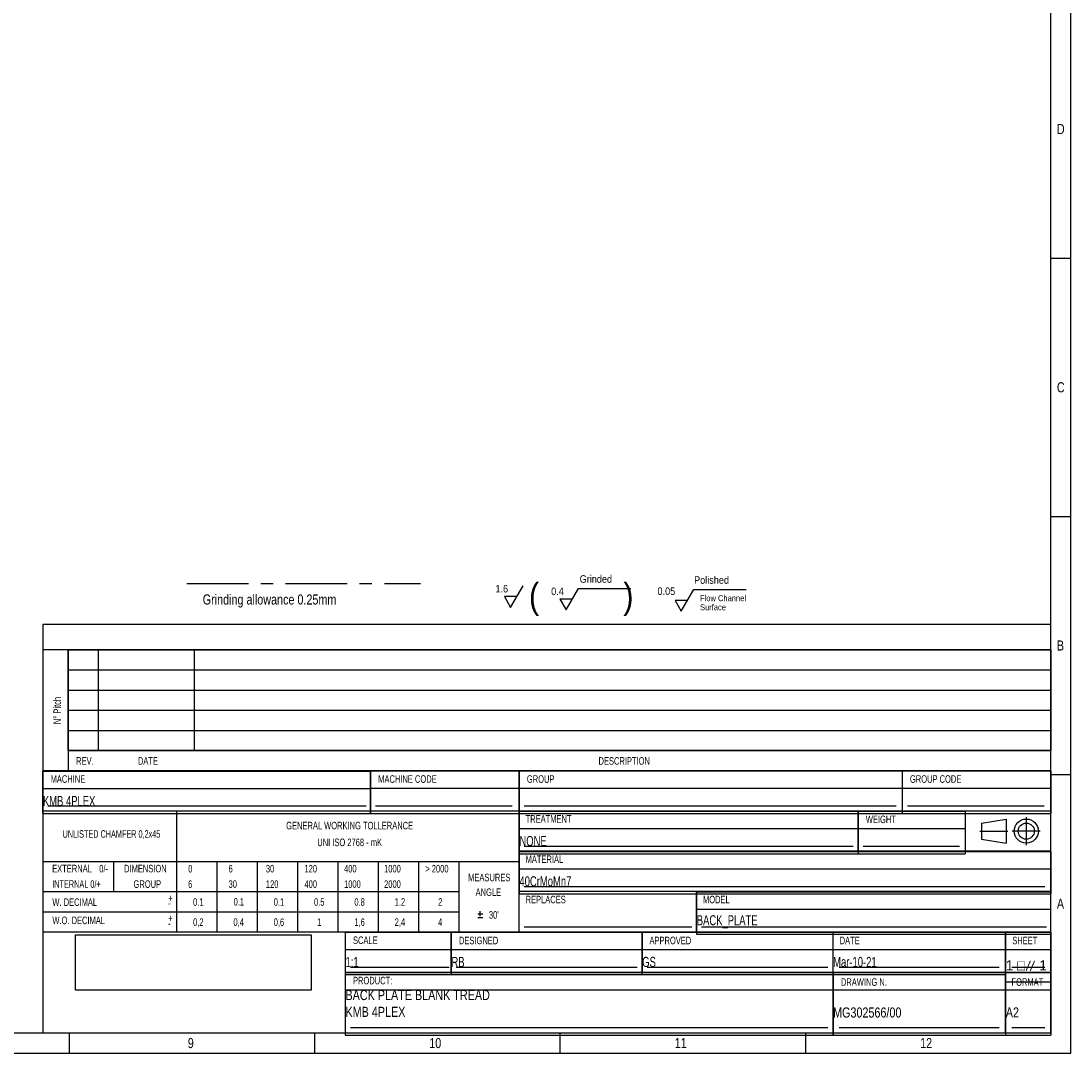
# Paper-space layout 'PREFORMATORE_1_4' of a CAD drawing. Header units: millimetres. Extents: x 0 to 592, y 0 to 418.
# Tile 3 of 4: x 384 to 592, y 0 to 205. Entities that reach past the tile are written whole.
import ezdxf

# ---------------------------------------------------------------- set-up
doc = ezdxf.new("R2010")
doc.units = ezdxf.units.MM
doc.header["$LTSCALE"] = 32.67
doc.linetypes.add('CENTER', pattern=[0.6, 0.375, -0.075, 0.075, -0.075])
doc.layers.get('0').update_dxf_attribs({"linetype": 'CONTINUOUS'})
doc.layers.add('DEFAULT_1', color=7, linetype='CENTER')
doc.styles.add('TEXTSTYLE_10', font='gdt')
doc.styles.add('TEXTSTYLE_2', font='txt', dxfattribs={"width": 0.8})
doc.styles.add('TEXTSTYLE_3', font='txt', dxfattribs={"width": 0.72})
doc.styles.add('TEXTSTYLE_5', font='txt', dxfattribs={"width": 0.7})
doc.styles.add('TEXTSTYLE_6', font='txt', dxfattribs={"width": 0.63})
doc.styles.add('TEXTSTYLE_8', font='txt', dxfattribs={"width": 0.9})
picture_1 = doc.add_image_def('image5.png', size_in_pixel=(276, 65))

# ---------------------------------------------------------------- blocks, each defined once
blk = doc.blocks.new('*T273')
at = {"color": 0, "linetype": 'Continuous', "lineweight": -2}
for p, q in [((0, 0), (96.8, 0)), ((0, 0), (0, -12.45)), ((96.8, 0), (96.8, -12.45)), ((0, -3.45), (96.8, -3.45)), ((0, -12.45), (96.8, -12.45))]:
    blk.add_line(p, q, dxfattribs=at)
at = {"color": 0, "linetype": 'Continuous', "insert": (0.06, -3.51), "char_height": 2, "width": 96.68, "attachment_point": 1, "style": 'TEXTSTYLE_2'}
blk.add_mtext('BACK PLATE BLANK TREAD\\PKMB 4PLEX', dxfattribs=at)
blk = doc.blocks.new('*T274')
at = {"color": 0, "linetype": 'Continuous', "lineweight": -2}
for p, q in [((0, 0), (34.25, 0)), ((0, 0), (0, -12.45)), ((34.25, 0), (34.25, -12.45)), ((0, -3.45), (34.25, -3.45)), ((0, -12.45), (34.25, -12.45))]:
    blk.add_line(p, q, dxfattribs=at)
at = {"color": 0, "linetype": 'Continuous', "insert": (0.06, -7.95), "char_height": 2, "width": 34.13, "attachment_point": 4, "style": 'TEXTSTYLE_2'}
blk.add_mtext('MG302566/00', dxfattribs=at)
blk = doc.blocks.new('*T275')
at = {"color": 0, "linetype": 'Continuous', "lineweight": -2}
for p, q in [((0, 0), (9, 0)), ((0, 0), (0, -12.45)), ((9, 0), (9, -12.45)), ((0, -3.45), (9, -3.45)), ((0, -12.45), (9, -12.45))]:
    blk.add_line(p, q, dxfattribs=at)
at = {"color": 0, "linetype": 'Continuous', "insert": (0.06, -7.95), "char_height": 2, "width": 8.88, "attachment_point": 4, "style": 'TEXTSTYLE_2'}
blk.add_mtext('A2', dxfattribs=at)
blk = doc.blocks.new('*T276')
at = {"color": 0, "linetype": 'Continuous', "lineweight": -2}
for p, q in [((0, 0), (9, 0)), ((0, 0), (0, -9.86)), ((9, 0), (9, -9.86)), ((0, -3.45), (9, -3.45)), ((0, -9.86), (9, -9.86))]:
    blk.add_line(p, q, dxfattribs=at)
at = {"color": 0, "linetype": 'Continuous', "insert": (0.06, -6.66), "char_height": 2, "width": 8.88, "attachment_point": 4, "style": 'TEXTSTYLE_10'}
blk.add_mtext('1 of 1', dxfattribs=at)
blk = doc.blocks.new('*T277')
at = {"color": 0, "linetype": 'Continuous', "lineweight": -2}
for p, q in [((0, 0), (34.25, 0)), ((0, 0), (0, -8.45)), ((34.25, 0), (34.25, -8.45)), ((0, -3.45), (34.25, -3.45)), ((0, -8.45), (34.25, -8.45))]:
    blk.add_line(p, q, dxfattribs=at)
at = {"color": 0, "linetype": 'Continuous', "insert": (0.06, -5.95), "char_height": 2, "width": 34.13, "attachment_point": 4, "style": 'TEXTSTYLE_5'}
blk.add_mtext('Mar-10-21', dxfattribs=at)
blk = doc.blocks.new('*T278')
at = {"color": 0, "linetype": 'Continuous', "lineweight": -2}
for p, q in [((0, 0), (37.9, 0)), ((0, 0), (0, -8.45)), ((37.9, 0), (37.9, -8.45)), ((0, -3.45), (37.9, -3.45)), ((0, -8.45), (37.9, -8.45))]:
    blk.add_line(p, q, dxfattribs=at)
at = {"color": 0, "linetype": 'Continuous', "insert": (0.06, -5.95), "char_height": 2, "width": 37.78, "attachment_point": 4, "style": 'TEXTSTYLE_5'}
blk.add_mtext('GS', dxfattribs=at)
blk = doc.blocks.new('*T279')
at = {"color": 0, "linetype": 'Continuous', "lineweight": -2}
for p, q in [((0, 0), (37.85, 0)), ((0, 0), (0, -8.45)), ((37.85, 0), (37.85, -8.45)), ((0, -3.45), (37.85, -3.45)), ((0, -8.45), (37.85, -8.45))]:
    blk.add_line(p, q, dxfattribs=at)
at = {"color": 0, "linetype": 'Continuous', "insert": (0.06, -5.95), "char_height": 2, "width": 37.73, "attachment_point": 4, "style": 'TEXTSTYLE_5'}
blk.add_mtext('RB', dxfattribs=at)
blk = doc.blocks.new('*T280')
at = {"color": 0, "linetype": 'Continuous', "lineweight": -2}
for p, q in [((0, 0), (21, 0)), ((0, 0), (0, -8.45)), ((21, 0), (21, -8.45)), ((0, -3.45), (21, -3.45)), ((0, -8.45), (21, -8.45))]:
    blk.add_line(p, q, dxfattribs=at)
at = {"color": 0, "linetype": 'Continuous', "insert": (0.06, -5.95), "char_height": 2, "width": 20.88, "attachment_point": 4, "style": 'TEXTSTYLE_5'}
blk.add_mtext('1:1', dxfattribs=at)
blk = doc.blocks.new('*T281')
at = {"color": 0, "linetype": 'Continuous', "lineweight": -2}
for p, q in [((0, 0), (65, 0)), ((0, 0), (0, -8.45)), ((65, 0), (65, -8.45)), ((0, -3.45), (65, -3.45)), ((0, -8.45), (65, -8.45))]:
    blk.add_line(p, q, dxfattribs=at)
at = {"color": 0, "linetype": 'Continuous', "insert": (0.06, -5.95), "char_height": 2, "width": 64.88, "attachment_point": 4, "style": 'TEXTSTYLE_5'}
blk.add_mtext('KMB 4PLEX', dxfattribs=at)
blk = doc.blocks.new('*T282')
at = {"color": 0, "linetype": 'Continuous', "lineweight": -2}
for p, q in [((0, 0), (29.5, 0)), ((0, 0), (0, -8.45)), ((29.5, 0), (29.5, -8.45)), ((0, -3.45), (29.5, -3.45)), ((0, -8.45), (29.5, -8.45))]:
    blk.add_line(p, q, dxfattribs=at)
blk = doc.blocks.new('*T283')
at = {"color": 0, "linetype": 'Continuous', "lineweight": -2}
for p, q in [((0, 0), (105.5, 0)), ((0, 0), (0, -8.45)), ((105.5, 0), (105.5, -8.45)), ((0, -3.45), (105.5, -3.45)), ((0, -8.45), (105.5, -8.45))]:
    blk.add_line(p, q, dxfattribs=at)
at = {"color": 0, "linetype": 'Continuous', "insert": (0.06, -5.95), "char_height": 2, "width": 105.38, "attachment_point": 4, "style": 'TEXTSTYLE_5'}
blk.add_mtext('40CrMoMn7', dxfattribs=at)
blk = doc.blocks.new('*T284')
at = {"color": 0, "linetype": 'Continuous', "lineweight": -2}
for p, q in [((0, 0), (88.5, 0)), ((0, 0), (0, -8.45)), ((67.25, 0), (67.25, -8.45)), ((88.5, 0), (88.5, -8.45)), ((0, -3.45), (88.5, -3.45)), ((0, -8.45), (88.5, -8.45))]:
    blk.add_line(p, q, dxfattribs=at)
at = {"color": 0, "linetype": 'Continuous', "insert": (0.06, -5.95), "char_height": 2, "width": 67.13, "attachment_point": 4, "style": 'TEXTSTYLE_5'}
blk.add_mtext('NONE', dxfattribs=at)
blk = doc.blocks.new('*T285')
at = {"color": 0, "linetype": 'Continuous', "lineweight": -2}
for p, q in [((0, 0), (105.5, 0)), ((0, 0), (0, -8.45)), ((76, 0), (76, -8.45)), ((105.5, 0), (105.5, -8.45)), ((0, -3.45), (105.5, -3.45)), ((0, -8.45), (105.5, -8.45))]:
    blk.add_line(p, q, dxfattribs=at)
blk = doc.blocks.new('*T286')
at = {"color": 0, "linetype": 'Continuous', "lineweight": -2}
for p, q in [((0, 0), (195, 0)), ((0, 0), (0, -20)), ((6, 0), (6, -20)), ((25, 0), (25, -20)), ((195, 0), (195, -20)), ((0, -4), (195, -4)), ((0, -8), (195, -8)), ((0, -12), (195, -12)), ((0, -16), (195, -16)), ((0, -20), (195, -20))]:
    blk.add_line(p, q, dxfattribs=at)
blk = doc.blocks.new('*T287')
at = {"color": 0, "linetype": 'Continuous', "lineweight": -2}
for p, q in [((0, 0), (70.24, 0)), ((0, 0), (0, -8.45)), ((70.24, 0), (70.24, -8.45)), ((0, -3.45), (70.24, -3.45)), ((0, -8.45), (70.24, -8.45))]:
    blk.add_line(p, q, dxfattribs=at)
at = {"color": 0, "linetype": 'Continuous', "insert": (0.06, -5.95), "char_height": 2, "width": 70.12, "attachment_point": 4, "style": 'TEXTSTYLE_5'}
blk.add_mtext('BACK_PLATE', dxfattribs=at)

psp = doc.layouts.new('PREFORMATORE_1_4')

# ---------------------------------------------------------------- linework, layer by layer
at = {"color": 4, "linetype": 'Continuous'}
for p, q in [((592, 0), (592, 418)), ((588, 157.75), (592, 157.75)), ((588, 106.5), (592, 106.5)), ((588, 55.25), (592, 55.25)), ((393.2, 4), (393.2, 0)), ((441.9, 4), (441.9, 0)), ((490.6, 4), (490.6, 0)), ((539.3, 4), (539.3, 0)), ((0, 0), (592, 0))]:
    psp.add_line(p, q, dxfattribs=at)
at = {"color": 7, "linetype": 'Continuous'}
for p, q in [((588, 4), (588, 414)), ((588.0307, 85.0429), (388.0307, 85.0429)), ((388.0307, 85.0429), (388.0307, 4.0314)), ((588.0307, 80.0429), (388.0307, 80.0429)), ((588.0307, 56.0321), (388.0307, 56.0321)), ((453.0307, 56.0321), (453.0307, 48.0314)), ((482.5284, 24.0314), (482.5284, 56.0321)), ((558.533, 56.0321), (558.533, 48.0314)), ((388.0307, 48.0314), (588.0307, 48.0314)), ((414.5304, 48.0314), (414.5304, 24.0314)), ((549.7807, 40.0314), (549.7807, 48.0314)), ((571.0307, 48.0314), (571.0307, 40.0314)), ((588.0307, 40.0314), (482.5284, 40.0314)), ((388.0307, 38.036), (482.5284, 38.036)), ((470.5205, 38.036), (470.5205, 24.0314)), ((387.9807, 32.0314), (470.5205, 32.0314)), ((588.0307, 32.0314), (482.5284, 32.0314)), ((517.7181, 24.0314), (517.7181, 32.0314)), ((388.0975, 24.0314), (588.0975, 24.0314)), ((448.0307, 4.0314), (448.0307, 24.0314)), ((469.0307, 16.0314), (469.0307, 24.0314)), ((506.9057, 24.0314), (506.9057, 16.0314)), ((544.7807, 4.0314), (544.7807, 24.0314)), ((579.0307, 4.0314), (579.0307, 24.0314)), ((448.0307, 16.0314), (588.0307, 16.0314)), ((4, 4), (588, 4))]:
    psp.add_line(p, q, dxfattribs=at)
at = {"color": 3, "linetype": 'Continuous'}
for p, q in [((480.8081, 88.4488), (483.2816, 92.7343)), ((491.8144, 87.9289), (494.2879, 92.2144)), ((494.3031, 92.1799), (504.6921, 92.1799)), ((514.6885, 87.6733), (517.162, 91.9588)), ((517.162, 91.9588), (527.551, 91.9588)), ((482.0441, 90.5908), (479.5721, 90.5908)), ((479.5721, 90.5908), (480.8081, 88.4488)), ((493.0504, 90.0709), (490.5784, 90.0709)), ((490.5784, 90.0709), (491.8144, 87.9289)), ((515.9245, 89.8153), (513.4525, 89.8153)), ((513.4525, 89.8153), (514.6885, 87.6733)), ((393.0284, 80.0429), (393.0284, 56.0321)), ((588.0307, 60.0337), (393.0284, 60.0337)), ((389.0307, 49.0321), (452.1557, 49.0321)), ((454.0307, 49.0321), (481.1557, 49.0321)), ((483.5284, 49.0321), (557.283, 49.0321)), ((559.533, 49.0321), (586.658, 49.0321)), ((574.2585, 45.6387), (579.1224, 46.4387)), ((579.1224, 46.4387), (579.1224, 41.6387)), ((574.2585, 45.6387), (574.2585, 42.4387)), ((574.2585, 42.4387), (579.1224, 41.6387)), ((483.5284, 41.0314), (548.7807, 41.0314)), ((550.7807, 41.046), (569.9034, 41.046)), ((402.0307, 38.036), (402.0307, 32.0314)), ((422.5304, 38.036), (422.5304, 24.0314)), ((430.5266, 38.036), (430.5266, 24.0314)), ((438.522, 38.036), (438.522, 24.0314)), ((446.5266, 38.036), (446.5266, 24.0314)), ((454.5226, 38.036), (454.5226, 24.0314)), ((462.5236, 38.036), (462.5236, 24.0314)), ((483.5284, 33.0314), (586.7807, 33.0314)), ((387.9807, 28.0314), (470.5205, 28.0314)), ((483.5284, 25.0314), (516.7807, 25.0314)), ((518.6747, 25.0314), (587.1601, 25.0314)), ((449.0307, 17.0314), (468.6557, 17.0314)), ((470.0307, 17.0314), (505.9057, 17.0314)), ((507.9057, 17.0314), (543.7807, 17.0314)), ((546.0307, 17.0314), (577.7807, 17.0314)), ((580.2807, 17.0314), (586.7807, 17.0314)), ((449.0307, 5.0314), (543.7807, 5.0314)), ((546.0307, 5.0314), (577.7807, 5.0314)), ((580.2807, 5.0314), (586.7807, 5.0314))]:
    psp.add_line(p, q, dxfattribs=at)
at = {"color": 2, "linetype": 'Continuous'}
for p, q in [((474.2868, 27.6325), (475.2868, 27.6325)), ((474.7868, 27.1325), (474.7868, 28.1325)), ((474.2868, 26.8825), (475.2868, 26.8825))]:
    psp.add_line(p, q, dxfattribs=at)
at = {"color": 3, "linetype": 'Continuous'}
for radius in [2.4, 1.6]:
    psp.add_circle((583.1224, 44.0387), radius, dxfattribs=at)
at = {"layer": 'DEFAULT_1', "color": 8, "linetype": 'CENTER'}
psp.add_line((416.5607, 93.1764), (462.9665, 93.1764), dxfattribs=at)
at = {"layer": 'DEFAULT_1', "color": 2, "linetype": 'CENTER'}
for p, q in [((583.1224, 46.8146), (583.1224, 41.2627)), ((573.905, 44.0387), (579.47, 44.0387)), ((585.8983, 44.0387), (580.3464, 44.0387))]:
    psp.add_line(p, q, dxfattribs=at)

# ---------------------------------------------------------------- block references
for name, p in [('*T286', (393.0012, 80.0198)), ('*T281', (387.9605, 55.9561)), ('*T282', (453.0027, 56.0116)), ('*T285', (482.4918, 56.0116)), ('*T284', (482.5064, 48.0114)), ('*T283', (482.5078, 40.0114)), ('*T287', (517.6954, 32.0096)), ('*T280', (448.0091, 24.0109)), ('*T279', (469.0252, 24.0146)), ('*T278', (506.8674, 24.0146)), ('*T277', (544.7497, 24.0081)), ('*T276', (579.0066, 24.0127)), ('*T273', (447.9902, 16.01)), ('*T274', (544.7349, 15.9743)), ('*T275', (579.0037, 16.0107))]:
    psp.add_blockref(name, p)

# ---------------------------------------------------------------- texts
at = {"color": 2, "linetype": 'Continuous'}
for s, insert, char_height, width, attachment_point, line_spacing_factor, style in [('D', (589.2, 184.375), 2, 1.6, 1, 0.9, 'TEXTSTYLE_2'), ('C', (589.2, 133.125), 2, 1.6, 1, 0.9, 'TEXTSTYLE_2'), ('Grinding allowance 0.25mm', (419.7303, 91.0094), 2, 40, 1, 0.9, 'TEXTSTYLE_2'), ('B', (589.2, 81.875), 2, 1.6, 1, 0.9, 'TEXTSTYLE_2'), ('REV.', (396.3547, 58.7211), 1.5, 4.32, 2, 0.90036, 'TEXTSTYLE_3'), ('DATE', (408.8563, 58.7211), 1.5, 4.32, 2, 0.90036, 'TEXTSTYLE_3'), ('DESCRIPTION', (503.3574, 58.7211), 1.5, 11.88, 2, 0.90036, 'TEXTSTYLE_3'), ('MACHINE', (389.5454, 55.1266), 1.5, 7.56, 1, 0.9, 'TEXTSTYLE_3'), ('MACHINE CODE\\P ', (454.5454, 55.1266), 1.5, 12.96, 1, 0.9, 'TEXTSTYLE_3'), ('GROUP', (484.043, 55.1266), 1.5, 5.4, 1, 0.9, 'TEXTSTYLE_3'), ('GROUP CODE', (560.0477, 55.1266), 1.5, 10.8, 1, 0.9, 'TEXTSTYLE_3'), ('GENERAL WORKING TOLLERANCE', (448.8807, 45.8877), 1.5, 28.08, 2, 0.90036, 'TEXTSTYLE_3'), ('TREATMENT\\P ', (483.7929, 47.2118), 1.5, 9.72, 1, 0.9, 'TEXTSTYLE_3'), ('WEIGHT', (551.2954, 47.1258), 1.5, 6.48, 1, 0.9, 'TEXTSTYLE_3'), ('UNLISTED CHAMFER 0,2x45', (401.6193, 44.2251), 1.5, 21.735, 2, 0.90036, 'TEXTSTYLE_6'), ('UNI ISO 2768 - mK', (448.8807, 42.5559), 1.5, 18.36, 2, 0.90036, 'TEXTSTYLE_3'), ('MATERIAL', (483.7929, 39.2118), 1.5, 8.64, 1, 0.9, 'TEXTSTYLE_3'), ('EXTERNAL', (389.8648, 37.3491), 1.5, 8.64, 1, 0.9, 'TEXTSTYLE_3'), ('0/-', (399.1974, 37.3491), 1.5, 3.24, 1, 0.9, 'TEXTSTYLE_3'), ('DIMENSION', (404.1301, 37.3535), 1.5, 9.72, 1, 0.9, 'TEXTSTYLE_3'), ('0', (416.8499, 37.3291), 1.5, 1.08, 1, 0.9, 'TEXTSTYLE_3'), ('6', (424.8588, 37.3291), 1.5, 1.08, 1, 0.9, 'TEXTSTYLE_3'), ('30', (432.2625, 37.3291), 1.5, 2.16, 1, 0.9, 'TEXTSTYLE_3'), ('120', (439.9164, 37.3291), 1.5, 3.24, 1, 0.9, 'TEXTSTYLE_3'), ('400', (447.7715, 37.3291), 1.5, 3.24, 1, 0.9, 'TEXTSTYLE_3'), ('1000', (455.7196, 37.3291), 1.5, 4.32, 1, 0.9, 'TEXTSTYLE_3'), ('> 2000', (463.8946, 37.3291), 1.5, 6.48, 1, 0.9, 'TEXTSTYLE_3'), ('MEASURES', (472.3921, 35.5899), 1.5, 8.64, 1, 0.9, 'TEXTSTYLE_3'), ('INTERNAL 0/+', (389.8648, 34.2817), 1.5, 12.6, 1, 0.9, 'TEXTSTYLE_5'), ('GROUP', (406.0057, 34.2692), 1.5, 5.4, 1, 0.9, 'TEXTSTYLE_3'), ('6', (416.8499, 34.264), 1.5, 1.08, 1, 0.9, 'TEXTSTYLE_3'), ('30', (424.8588, 34.264), 1.5, 2.16, 1, 0.9, 'TEXTSTYLE_3'), ('120', (432.2625, 34.264), 1.5, 3.24, 1, 0.9, 'TEXTSTYLE_3'), ('400', (439.9164, 34.264), 1.5, 3.24, 1, 0.9, 'TEXTSTYLE_3'), ('1000', (447.7715, 34.264), 1.5, 4.32, 1, 0.9, 'TEXTSTYLE_3'), ('2000', (455.7196, 34.264), 1.5, 4.32, 1, 0.9, 'TEXTSTYLE_3'), ('+', (412.8746, 31.4928), 1.5, 1.08, 1, 0.9, 'TEXTSTYLE_3'), ('ANGLE', (473.8752, 32.6629), 1.5, 5.4, 1, 0.9, 'TEXTSTYLE_3'), ('W. DECIMAL\\P ', (389.8987, 30.6915), 1.5, 10.8, 1, 0.9, 'TEXTSTYLE_3'), ('-', (412.8746, 30.4818), 1.5, 1.08, 1, 0.9, 'TEXTSTYLE_3'), ('0.1', (418.8567, 30.7195), 1.5, 3.24, 2, 0.90036, 'TEXTSTYLE_3'), ('0.1', (426.9022, 30.767), 1.5, 3.24, 2, 0.90036, 'TEXTSTYLE_3'), ('0.1', (434.8506, 30.7195), 1.5, 3.24, 2, 0.90036, 'TEXTSTYLE_3'), ('0.5', (442.8506, 30.7195), 1.5, 3.24, 2, 0.90036, 'TEXTSTYLE_3'), ('0.8', (450.8509, 30.7195), 1.5, 3.24, 2, 0.90036, 'TEXTSTYLE_3'), ('1.2', (458.8494, 30.7195), 1.5, 3.24, 2, 0.90036, 'TEXTSTYLE_3'), ('2', (466.8483, 30.7195), 1.5, 1.08, 2, 0.90036, 'TEXTSTYLE_3'), ('REPLACES', (483.7929, 31.2118), 1.5, 8.64, 1, 0.9, 'TEXTSTYLE_3'), ('MODEL', (518.9826, 31.2118), 1.5, 5.4, 1, 0.9, 'TEXTSTYLE_3'), ('A', (589.2, 30.625), 2, 1.6, 1, 0.9, 'TEXTSTYLE_2'), ('W.O. DECIMAL', (389.9018, 27.0713), 1.5, 12.96, 1, 0.9, 'TEXTSTYLE_3'), ('+', (412.8746, 27.4928), 1.5, 1.08, 1, 0.9, 'TEXTSTYLE_3'), ("30'", (476.5161, 28.1674), 1.5, 3.24, 1, 0.9, 'TEXTSTYLE_3'), ('-', (412.8746, 26.4818), 1.5, 1.08, 1, 0.9, 'TEXTSTYLE_3'), ('0,2', (418.8567, 26.7195), 1.5, 3.24, 2, 0.90036, 'TEXTSTYLE_3'), ('0,4', (426.8548, 26.7195), 1.5, 3.24, 2, 0.90036, 'TEXTSTYLE_3'), ('0,6', (434.8506, 26.7195), 1.5, 3.24, 2, 0.90036, 'TEXTSTYLE_3'), ('1', (442.8506, 26.7195), 1.5, 1.08, 2, 0.90036, 'TEXTSTYLE_3'), ('1,6', (450.8509, 26.7195), 1.5, 3.24, 2, 0.90036, 'TEXTSTYLE_3'), ('2,4', (458.8494, 26.7195), 1.5, 3.24, 2, 0.90036, 'TEXTSTYLE_3'), ('4', (466.8483, 26.7195), 1.5, 1.08, 2, 0.90036, 'TEXTSTYLE_3'), ('SCALE', (449.5454, 23.1258), 1.5, 5.4, 1, 0.9, 'TEXTSTYLE_3'), ('DESIGNED\\P ', (470.5714, 23.0849), 1.5, 8.64, 1, 0.9, 'TEXTSTYLE_3'), ('APPROVED', (508.3728, 23.0849), 1.5, 8.64, 1, 0.9, 'TEXTSTYLE_3'), ('DATE', (546.1038, 23.0849), 1.5, 4.32, 1, 0.9, 'TEXTSTYLE_3'), ('SHEET', (580.3538, 23.0849), 1.5, 5.4, 1, 0.9, 'TEXTSTYLE_3'), ('PRODUCT:', (449.5454, 15.1258), 1.5, 8.64, 1, 0.9, 'TEXTSTYLE_3'), ('DRAWING N.', (546.3538, 14.8349), 1.5, 10.8, 1, 0.9, 'TEXTSTYLE_3'), ('FORMAT', (580.2004, 14.8349), 1.5, 6.48, 1, 0.9, 'TEXTSTYLE_3'), ('9', (416.7744, 2.9687), 2, 1.6, 1, 0.9, 'TEXTSTYLE_2'), ('10', (464.6744, 2.9687), 2, 3.2, 1, 0.9, 'TEXTSTYLE_2'), ('11', (513.3744, 2.9687), 2, 3.2, 1, 0.9, 'TEXTSTYLE_2'), ('12', (562.0744, 2.9687), 2, 3.2, 1, 0.9, 'TEXTSTYLE_2')]:
    psp.add_mtext(s, dxfattribs=dict(at, insert=insert, char_height=char_height, width=width, attachment_point=attachment_point, line_spacing_factor=line_spacing_factor, style=style))
at = {"color": 7, "linetype": 'Continuous', "attachment_point": 1, "line_spacing_factor": 0.9, "style": 'TEXTSTYLE_8'}
for s, insert, char_height, width in [('(          )', (484.4648, 93.266), 5, 54), ('Flow Channel\\PSurface', (518.4019, 90.8735), 1.2, 12.96)]:
    psp.add_mtext(s, dxfattribs=dict(at, insert=insert, char_height=char_height, width=width))
at = {"color": 3, "linetype": 'Continuous', "char_height": 1.5, "attachment_point": 1, "line_spacing_factor": 0.9, "style": 'TEXTSTYLE_8'}
for s, insert, width in [('Grinded', (494.522, 94.8247), 9.45), ('Polished', (517.2195, 94.6211), 10.8), ('1.6', (477.8081, 92.8981), 4.05), ('0.4', (488.8632, 92.3781), 4.05), ('0.05', (509.9576, 92.4083), 5.4)]:
    psp.add_mtext(s, dxfattribs=dict(at, insert=insert, width=width))
at = {"color": 2, "linetype": 'Continuous', "insert": (390.1058, 67.9699), "char_height": 1.5, "width": 8.56, "attachment_point": 2, "rotation": 90, "line_spacing_factor": 0.90036, "style": 'TEXTSTYLE_3'}
psp.add_mtext('N\\fgdt;{\\fgdt;~}\\ftxt; Pitch', dxfattribs=at)

# ---------------------------------------------------------------- pictures from other files: only their frames are drawn
at = {"color": 7, "linetype": 'Continuous'}
image = psp.add_image(picture_1, insert=(394.4918, 12.4599), size_in_units=(46.736, 11.0067), dxfattribs=at)
image.dxf.flags = 11

doc.saveas('drawing.dxf')
